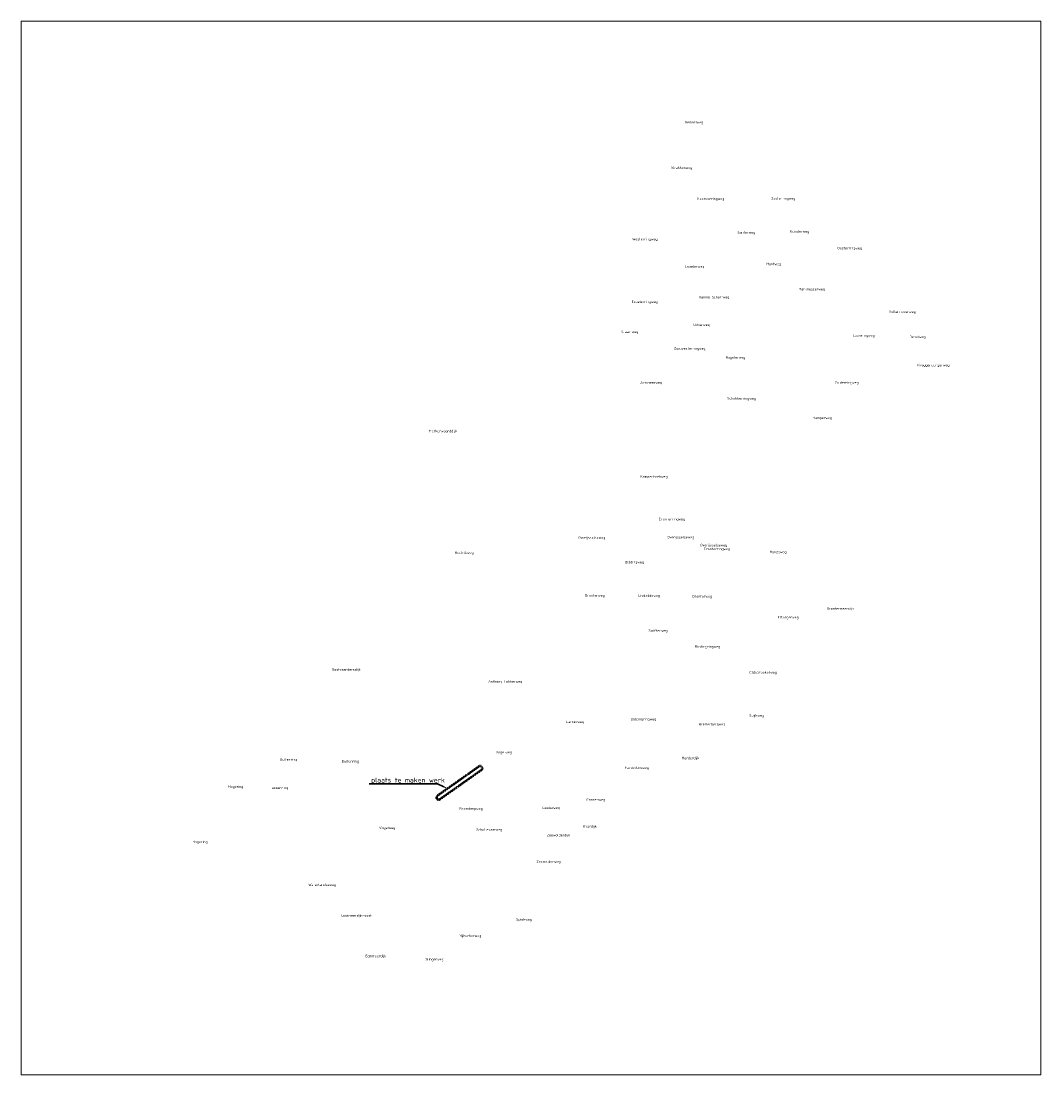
# Model space of a CAD drawing. Header units: metres. Extents: x 127634 to 201027, y 468350 to 544175.
import ezdxf
from ezdxf import colors
from ezdxf.entities.mleader import LeaderData, LeaderLine
from ezdxf.math import Vec2, Vec3

# ---------------------------------------------------------------- set-up
doc = ezdxf.new("R2010")
doc.units = ezdxf.units.M
doc.linetypes.add('HIDDEN2', pattern=[4.7625, 3.175, -1.5875])
for name, color, linetype, lineweight in [('N-WE-OG-BEBOUWING_STRAATNAAM-G', 7, 'Continuous', 25), ('X-XX-AL-REFERENTIE-G', 7, 'Continuous', 18), ('X-XX-AL-T35', 7, 'Continuous', 35), ('X-XX-AL-VERWIJZING-G', 7, 'Continuous', 18)]:
    doc.layers.add(name, color=color, linetype=linetype, lineweight=lineweight)
doc.styles.add('NLCS-ISO', font='NLCS-ISO.ttf')
picture_1 = doc.add_image_def('image1.jpg', size_in_pixel=(19229, 19866))

msp = doc.modelspace()

# ---------------------------------------------------------------- linework, layer by layer
at = {"layer": 'X-XX-AL-VERWIJZING-G', "linetype": 'HIDDEN2', "lineweight": 50, "flags": 128}
msp.add_lwpolyline([(160600, 490551), (157589, 488430, 1), (157762, 488185), (160773, 490306, 1)], format="xyb", close=True, dxfattribs=at)

# ---------------------------------------------------------------- texts
at = {"layer": 'N-WE-OG-BEBOUWING_STRAATNAAM-G', "color": 252, "style": 'NLCS-ISO'}
for s, p in [('Gemaalweg', (175400, 536807)), ('Wrakkenweg', (174410, 533537)), ('Noorderringweg', (176302, 531308)), ('Oosterringweg', (181593, 531329)), ('Westerringweg', (171620, 528401)), ('Banterweg', (179171, 528883)), ('Kuinderweg', (182953, 528953)), ('Oosterringweg', (186375, 527749)), ('Espelerweg', (175414, 526430)), ('Muntweg', (181262, 526610)), ('Marknesserweg', (183585, 524798)), ('Espelerringweg', (171574, 523892)), ('Hannie Schaftweg', (176401, 524225)), ('Vollenhoverweg', (190081, 523175)), ('Urkerweg', (176020, 522235)), ('Staartweg', (170824, 521734)), ('Leemringweg', (187497, 521473)), ('Repelweg', (191574, 521363)), ('Zuidwesterringweg', (174619, 520534)), ('Nagelerweg', (178340, 519889)), ('Kraggenburgerweg', (192146, 519335)), ('Domineesweg', (172141, 518083)), ('Zuiderringweg', (186185, 518079)), ('Schokkerringweg', (178450, 516940)), ('Kamperweg', (184617, 515535)), ('Markerwaarddijk', (156994, 514591)), ('Kamperhoekweg', (172203, 511315)), ('Dronterringweg', (173522, 508254)), ('Overijsselseweg', (167726, 506921)), ('Overijsselseweg', (174134, 506952)), ('Overijsselseweg', (176500, 506385)), ('Houtribweg', (158835, 505836)), ('Dronterringweg', (176761, 506107)), ('Hanzeweg', (181505, 505890)), ('Biddingweg', (171097, 505158)), ('Dronterweg', (168214, 502763)), ('Lisdoddeweg', (172060, 502747)), ('Dronterweg', (175939, 502698)), ('Drontermeerdijk', (185604, 501820)), ('Elburgerweg', (182078, 501192)), ('Swifterweg', (172791, 500233)), ('Biddingringweg', (176119, 499082)), ('Oostvaardersdijk', (150007, 497433)), ('Oldebroekerweg', (180045, 497228)), ('Anthony Fokkerweg', (161259, 496569)), ('Larserweg', (166862, 493671)), ('Biddingringweg', (171510, 493860)), ('Bremerbergweg', (176394, 493498)), ('Spijkweg', (180045, 494131)), ('Vogelweg', (161785, 491477)), ('Buitenring', (146269, 490960)), ('Buitenring', (150709, 490825)), ('Harderdijk', (175182, 491064)), ('Harderbosweg', (171072, 490367)), ('Hogering', (142538, 489003)), ('Tussenring', (145516, 488920)), ('Roerdompweg', (159181, 487423)), ('Gooiseweg', (165145, 487478)), ('Ganzenweg', (168314, 488075)), ('Vogelweg', (153394, 486048)), ('Schollevaarweg', (160388, 485914)), ('Knardijk', (168070, 486146)), ('Zeewolderdijk', (165466, 485515)), ('Hogering', (139974, 485028)), ('Zeewolderweg', (164726, 483610)), ('Waterlandseweg', (148308, 481947)), ('Gooimeerdijk-oost', (150664, 479734)), ('Spiekweg', (163263, 479453)), ('Nijkerkerweg', (159166, 478280)), ('Eemmeerdijk', (152421, 476818)), ('Slingerweg', (156725, 476586))]:
    msp.add_text(s, height=180, dxfattribs=at).set_placement(p)

# ---------------------------------------------------------------- pictures from other files: only their frames are drawn
at = {"layer": 'X-XX-AL-REFERENTIE-G'}
image = msp.add_image(picture_1, insert=(127634, 468350), size_in_units=(73393, 75824), dxfattribs=at)
image.dxf.flags = 7

# ---------------------------------------------------------------- leaders
at = {"layer": 'X-XX-AL-T35'}
ml = msp.add_multileader_mtext('Standard', dxfattribs=at)
ml.set_content('plaats te maken werk', color=256, style='NLCS-ISO')
ml.set_leader_properties(color=256, linetype='ByLayer', lineweight=35)
ml.build(insert=Vec2(0, 0))
ml.multileader.update_dxf_attribs({"text_left_attachment_type": 5, "text_right_attachment_type": 5, "dogleg_length": 35, "arrow_head_size": 350, "scale": 10})
ctx = ml.context
ctx.base_point, ctx.scale, ctx.char_height, ctx.arrow_head_size, ctx.landing_gap_size, ctx.plane_origin = Vec3(152739, 489283), 10, 350, 350, 90, Vec3(-1933, -1628)
ctx.left_attachment, ctx.right_attachment = 5, 5
notes = []
notes.append((ctx, [(0, (1, 1, 0), (157612, 489283), (-1, 0), 37.3, [(0, [(158336, 488956)], 0, [])])]))
ctx.mtext.insert, ctx.mtext.flow_direction = Vec3(152829, 489738), 5
for ctx, leaders in notes:
    for number, flags, end, landing, length, lines in leaders:
        leader = LeaderData()
        leader.index, (leader.has_last_leader_line, leader.has_dogleg_vector, leader.attachment_direction) = number, flags
        leader.last_leader_point, leader.dogleg_vector, leader.dogleg_length = Vec3(end), Vec3(landing), length
        for number, points, colour, breaks in lines:
            line = LeaderLine()
            line.index, line.vertices, line.color, line.breaks = number, Vec3.list(points), colors.encode_raw_color(colour), breaks
            leader.lines.append(line)
        ctx.leaders.append(leader)

doc.saveas('drawing.dxf')
